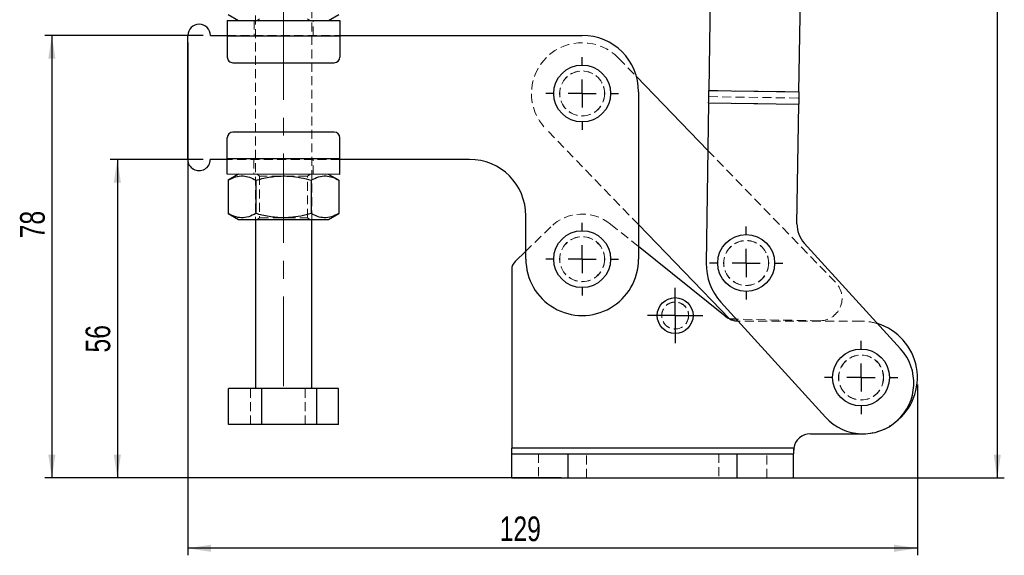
# Model space of a CAD drawing. Header units: millimetres. Extents: x 43 to 389, y 20 to 288.
# Tile 11 of 19: x 43 to 183, y 115 to 191. Entities that reach past the tile are written whole.
import ezdxf

# ---------------------------------------------------------------- set-up
doc = ezdxf.new("R2010")
doc.units = ezdxf.units.MM
doc.linetypes.add('CENTERX2', pattern=[20.32, 12.7, -2.54, 2.54, -2.54])
doc.linetypes.add('HIDDEN', pattern=[1.905, 1.27, -0.635])
doc.layers.add('FORMATO', color=179, linetype='Continuous')
doc.styles.add('SLDTEXTSTYLE0', font='TXT', dxfattribs={"width": 0.75})
doc.dimstyles.new('SLDDIMSTYLE0', dxfattribs={"dimtxt": 3.5, "dimasz": 3.302, "dimexe": 0, "dimexo": 0.0625, "dimgap": 0.875, "dimtad": 1, "dimdec": 0, "dimlfac": 1.25, "dimrnd": 1e-09, "dimzin": 12, "dimdsep": 46, "dimtxsty": 'SLDTEXTSTYLE0', "dimsah": 1, "dimcen": 0.09, "dimadec": 0, "dimazin": 3, "dimtfac": 1, "dimtdec": 0, "dimtofl": 0, "dimtmove": 0, "dimatfit": 3, "dimfxl": 0, "dimfrac": 2, "dimtolj": 1, "dimtzin": 12, "dimarcsym": 0})

# ---------------------------------------------------------------- blocks, each defined once
blk = doc.blocks.new('_D')
at = {"layer": 'FORMATO'}
for p, q in [((149.2, 277.29), (183.15, 277.29)), ((182.15, 277.29), (182.15, 126.14)), ((146.21, 126.14), (183.15, 126.14))]:
    blk.add_line(p, q, dxfattribs=at)
for points in [[(182.15, 277.29), (181.64, 273.99), (182.66, 273.99)], [(182.15, 126.14), (182.66, 129.44), (181.64, 129.44)]]:
    blk.add_solid(points, dxfattribs=at)
at = {"layer": 'FORMATO', "insert": (177.64, 195.89), "char_height": 3.5, "attachment_point": 1, "rotation": 90, "style": 'SLDTEXTSTYLE0'}
blk.add_mtext('189', dxfattribs=at)
blk = doc.blocks.new('_D_1')
at = {"layer": 'FORMATO'}
for p, q in [((67.21, 187.94), (67.21, 115.14)), ((170.81, 139.37), (170.81, 115.14)), ((170.81, 116.14), (67.21, 116.14))]:
    blk.add_line(p, q, dxfattribs=at)
for points in [[(67.21, 116.14), (70.52, 115.63), (70.52, 116.65)], [(170.81, 116.14), (167.51, 116.65), (167.51, 115.63)]]:
    blk.add_solid(points, dxfattribs=at)
at = {"layer": 'FORMATO', "insert": (111.49, 120.65), "char_height": 3.5, "attachment_point": 1, "style": 'SLDTEXTSTYLE0'}
blk.add_mtext('129', dxfattribs=at)
blk = doc.blocks.new('_D_2')
at = {"layer": 'FORMATO'}
for p, q in [((69.41, 171.34), (56.21, 171.34)), ((57.21, 171.34), (57.21, 126.14)), ((120.21, 126.14), (56.21, 126.14))]:
    blk.add_line(p, q, dxfattribs=at)
for points in [[(57.21, 171.34), (56.7, 168.03), (57.72, 168.03)], [(57.21, 126.14), (57.72, 129.44), (56.7, 129.44)]]:
    blk.add_solid(points, dxfattribs=at)
at = {"layer": 'FORMATO', "insert": (52.7, 143.92), "char_height": 3.5, "attachment_point": 1, "rotation": 90, "style": 'SLDTEXTSTYLE0'}
blk.add_mtext('56', dxfattribs=at)
blk = doc.blocks.new('_D_3')
at = {"layer": 'FORMATO'}
for p, q in [((69.41, 188.94), (46.91, 188.94)), ((47.91, 188.94), (47.91, 126.14)), ((120.21, 126.14), (46.91, 126.14))]:
    blk.add_line(p, q, dxfattribs=at)
for points in [[(47.91, 188.94), (47.4, 185.63), (48.42, 185.63)], [(47.91, 126.14), (48.42, 129.44), (47.4, 129.44)]]:
    blk.add_solid(points, dxfattribs=at)
at = {"layer": 'FORMATO', "insert": (43.4, 160.13), "char_height": 3.5, "attachment_point": 1, "rotation": 90, "style": 'SLDTEXTSTYLE0'}
blk.add_mtext('78', dxfattribs=at)
blk = doc.blocks.new('SW_CENTERMARKSYMBOL_0')
at = {"layer": 'FORMATO', "color": 0}
for p, q in [((0, 2), (0, 3.92)), ((0, 0), (0, 2)), ((-2, 0), (-3.92, 0)), ((0, 0), (-2, 0)), ((0, 0), (0, -2)), ((0, 0), (2, 0)), ((2, 0), (3.92, 0)), ((0, -2), (0, -3.92))]:
    blk.add_line(p, q, dxfattribs=at)
blk = doc.blocks.new('SW_CENTERMARKSYMBOL_1')
at = {"layer": 'FORMATO', "color": 0}
for p, q in [((0, 4), (0, 5.175)), ((0, 0), (0, 2)), ((-4, 0), (-5.175, 0)), ((0, 0), (-2, 0)), ((0, 0), (0, -2)), ((0, 0), (2, 0)), ((4, 0), (5.175, 0)), ((0, -4), (0, -5.175))]:
    blk.add_line(p, q, dxfattribs=at)
blk = doc.blocks.new('SW_CENTERMARKSYMBOL_2')
at = {"layer": 'FORMATO', "color": 0}
for p, q in [((0, 4), (0, 5.175)), ((0, 0), (0, 2)), ((-4, 0), (-5.175, 0)), ((0, 0), (-2, 0)), ((0, 0), (0, -2)), ((0, 0), (2, 0)), ((4, 0), (5.175, 0)), ((0, -4), (0, -5.175))]:
    blk.add_line(p, q, dxfattribs=at)
blk = doc.blocks.new('SW_CENTERMARKSYMBOL_3')
at = {"layer": 'FORMATO', "color": 0}
for p, q in [((0, 4), (0, 5.2)), ((0, 0), (0, 2)), ((-4, 0), (-5.2, 0)), ((0, 0), (-2, 0)), ((0, 0), (0, -2)), ((0, 0), (2, 0)), ((4, 0), (5.2, 0)), ((0, -4), (0, -5.2))]:
    blk.add_line(p, q, dxfattribs=at)
blk = doc.blocks.new('SW_CENTERMARKSYMBOL_4')
at = {"layer": 'FORMATO', "color": 0}
for p, q in [((0, 4), (0, 5.2)), ((0, 0), (0, 2)), ((-4, 0), (-5.2, 0)), ((0, 0), (-2, 0)), ((0, 0), (0, -2)), ((0, 0), (2, 0)), ((4, 0), (5.2, 0)), ((0, -4), (0, -5.2))]:
    blk.add_line(p, q, dxfattribs=at)

msp = doc.modelspace()

# ---------------------------------------------------------------- linework, layer by layer
at = {"color": 7, "linetype": 'HIDDEN', "lineweight": 18}
for p, q in [((76.814706, 197.456163), (76.813222, 162.816164)), ((84.813223, 162.815821), (84.814707, 197.455821)), ((76.614434, 191.056171), (76.614339, 188.936171)), ((77.414442, 191.293234), (77.075822, 191.056153)), ((84.553043, 191.055832), (84.214444, 191.292945)), ((85.014341, 188.935814), (85.014434, 191.055814)), ((72.81434, 188.936335), (88.814343, 188.93565)), ((72.81434, 188.856337), (88.81434, 188.855651)), ((128.388113, 185.701016), (130.919408, 183.085147)), ((141.196148, 181.120011), (153.994637, 180.923313)), ((141.169103, 179.36025), (153.967591, 179.163552)), ((141.182625, 180.240131), (153.981114, 180.043432)), ((131.213191, 162.073872), (118.039865, 175.687337)), ((141.065212, 172.600357), (159.212969, 153.846259)), ((88.813592, 171.41565), (72.813589, 171.416335)), ((88.813589, 171.33565), (72.813589, 171.336335)), ((76.613588, 171.336173), (76.613499, 169.216173)), ((85.013498, 169.215812), (85.013587, 171.335812)), ((77.074886, 169.216153), (77.413488, 168.979042)), ((84.213487, 168.978751), (84.552107, 169.215833)), ((77.413488, 168.979042), (77.413232, 163.053236)), ((84.213234, 163.052944), (84.213487, 168.978751)), ((77.413232, 163.053236), (77.074612, 162.816152)), ((84.551833, 162.815832), (84.213234, 163.052944)), ((118.750177, 161.761482), (115.21303, 158.320335)), ((131.213058, 158.960331), (127.218472, 162.165773)), ((156.849977, 148.421625), (145.107938, 148.654243)), ((145.530579, 148.374176), (145.358691, 148.378796)), ((162.81258, 148.374176), (145.530579, 148.374176)), ((76.097936, 133.696194), (76.098157, 138.816194)), ((83.893094, 133.69586), (83.893315, 138.815861)), ((153.240837, 130.341377), (113.212579, 130.341377)), ((117.012579, 129.541376), (117.012579, 126.141376)), ((121.212579, 129.541376), (121.212579, 126.141376)), ((123.812579, 126.141376), (123.812579, 129.541376)), ((142.612579, 129.541376), (142.612579, 126.141376)), ((145.212579, 129.541376), (145.212579, 126.141376)), ((149.412579, 126.141376), (149.412579, 129.541376))]:
    msp.add_line(p, q, dxfattribs=at)
at = {"color": 7, "linetype": 'Continuous', "lineweight": 25}
for p, q in [((141.423968, 195.943621), (141.196148, 181.120011)), ((153.994637, 180.923313), (154.222456, 195.746926)), ((72.962505, 191.894621), (74.414433, 191.056267)), ((87.214432, 191.055718), (88.666431, 191.893947)), ((72.814436, 191.056335), (88.814432, 191.05565)), ((67.21359, 171.336575), (67.214341, 188.936576)), ((70.414341, 188.936439), (72.81434, 188.936335)), ((72.81434, 188.856337), (72.814209, 185.856337)), ((72.81434, 188.856337), (88.81434, 188.855651)), ((88.81434, 188.855651), (88.814209, 185.855651)), ((88.814343, 188.93565), (123.214342, 188.934177)), ((73.614175, 185.056302), (88.014174, 185.055685)), ((130.919408, 183.085147), (141.065212, 172.600357)), ((131.213999, 180.933833), (131.212981, 157.173833)), ((141.196148, 181.120011), (153.994637, 180.923313)), ((141.169103, 179.36025), (140.819085, 156.58546)), ((141.169103, 179.36025), (153.967591, 179.163552)), ((153.707027, 162.209265), (153.967591, 179.163552)), ((88.013754, 175.215686), (73.613752, 175.216303)), ((72.813589, 171.416335), (72.81372, 174.416337)), ((88.813592, 171.41565), (88.81372, 174.415651)), ((72.813589, 171.336335), (70.41359, 171.336438)), ((88.813592, 171.41565), (72.813589, 171.416335)), ((107.213587, 171.334861), (88.813589, 171.33565)), ((88.813496, 169.21565), (72.8135, 169.216335)), ((74.413497, 169.216267), (72.961498, 168.378037)), ((88.665424, 168.377364), (87.213496, 169.215718)), ((72.961498, 168.378037), (72.961295, 163.654621)), ((76.887477, 168.377869), (76.887275, 163.654453)), ((84.739442, 168.377532), (84.739242, 163.654116)), ((88.665424, 168.377364), (88.665221, 163.653948)), ((72.961295, 163.654621), (74.413223, 162.816267)), ((87.213222, 162.815719), (88.665221, 163.653948)), ((76.813222, 162.816164), (76.812197, 138.816164)), ((84.812195, 138.815821), (84.813223, 162.815821)), ((115.212981, 157.174519), (115.213244, 163.334519)), ((144.181183, 148.672602), (131.213191, 162.073872)), ((154.748645, 159.455072), (168.426482, 144.430214)), ((115.21303, 158.320335), (113.696878, 156.845331)), ((143.527833, 149.078378), (131.213058, 158.960331)), ((113.212579, 155.698505), (113.212579, 130.341377)), ((157.778005, 134.736403), (142.90232, 151.077075)), ((145.107938, 148.654243), (144.181183, 148.672602)), ((73.016817, 133.696327), (73.017032, 138.816326)), ((77.731074, 138.816124), (73.017032, 138.816326)), ((77.730853, 133.696124), (77.731074, 138.816124)), ((85.526235, 138.815791), (77.731074, 138.816124)), ((85.526014, 133.69579), (85.526235, 138.815791)), ((88.607354, 138.815659), (85.526235, 138.815791)), ((88.607136, 133.695659), (88.607354, 138.815659)), ((77.730853, 133.696124), (73.016817, 133.696327)), ((85.526014, 133.69579), (77.730853, 133.696124)), ((88.607136, 133.695659), (85.526014, 133.69579)), ((155.61258, 132.374177), (162.81258, 132.374177)), ((162.81258, 132.374177), (163.211746, 132.384141)), ((113.212579, 129.541376), (113.212579, 130.341377)), ((153.240837, 130.341377), (113.212579, 130.341377)), ((153.240837, 130.341377), (153.212579, 129.726696)), ((153.240837, 130.341377), (153.212579, 130.224294)), ((153.240837, 130.341377), (153.212579, 129.726696)), ((153.212579, 130.224294), (153.212579, 129.541376)), ((113.212579, 126.141376), (113.212579, 129.541376)), ((113.212579, 129.541376), (121.212579, 129.541376)), ((121.212579, 126.141376), (121.212579, 129.541376)), ((121.212579, 129.541376), (145.212579, 129.541376)), ((145.212579, 126.141376), (145.212579, 129.541376)), ((145.212579, 129.541376), (153.212579, 129.541376)), ((153.212579, 126.141376), (153.212579, 129.541376)), ((113.212579, 126.141376), (121.212579, 126.141376)), ((121.212579, 126.141376), (145.212579, 126.141376)), ((145.212579, 126.141376), (153.212579, 126.141376))]:
    msp.add_line(p, q, dxfattribs=at)
at = {"color": 7, "linetype": 'Continuous', "lineweight": 25, "flags": 128}
for points in [[(72.814436, 191.056335), (72.81443, 191.014064), (72.814424, 190.88887), (72.814418, 190.685568), (72.814406, 190.41197), (72.814394, 190.07859), (72.814376, 189.69824), (72.814358, 189.285535), (72.81434, 188.856337)], [(88.814432, 191.05565), (88.814432, 191.013378), (88.814426, 190.888185), (88.814417, 190.684882), (88.814405, 190.411285), (88.814391, 190.077904), (88.814376, 189.697555), (88.814358, 189.284849), (88.81434, 188.855651)], [(141.169103, 179.36025), (141.172522, 179.582712), (141.175938, 179.804936), (141.179346, 180.026686), (141.182742, 180.247721), (141.186125, 180.467808), (141.189489, 180.686707), (141.192831, 180.904186), (141.196148, 181.120011)], [(153.994637, 180.923313), (153.99132, 180.707488), (153.987978, 180.490011), (153.984613, 180.27111), (153.98123, 180.051026), (153.977835, 179.829991), (153.974427, 179.608241), (153.971011, 179.386017), (153.967591, 179.163552)], [(72.8135, 169.216335), (72.8135, 169.258608), (72.813506, 169.3838), (72.813512, 169.587103), (72.813524, 169.8607), (72.813542, 170.194081), (72.813553, 170.574431), (72.813571, 170.987137), (72.813589, 171.416335)], [(88.813496, 169.21565), (88.813499, 169.257923), (88.813505, 169.383115), (88.813514, 169.586417), (88.813523, 169.860015), (88.813538, 170.193395), (88.813556, 170.573746), (88.813574, 170.986451), (88.813592, 171.41565)], [(74.413223, 162.816267), (74.478365, 162.816264), (74.672467, 162.816257), (74.991579, 162.816242), (75.429202, 162.816224), (75.976426, 162.8162), (76.622111, 162.816172), (77.353121, 162.81614), (78.154565, 162.816106), (79.010136, 162.81607), (79.902405, 162.816032), (80.813224, 162.815993), (81.724037, 162.815954), (82.616312, 162.815915), (83.47188, 162.81588), (84.273324, 162.815844), (85.004331, 162.815812), (85.650019, 162.815786), (86.197246, 162.815762), (86.634866, 162.815744), (86.953978, 162.815729), (87.14808, 162.815722), (87.213222, 162.815719)]]:
    msp.add_lwpolyline(points, dxfattribs=at)
at = {"color": 7, "linetype": 'HIDDEN', "lineweight": 18, "flags": 128}
for points in [[(84.213487, 168.978751), (84.148157, 168.978752), (83.954678, 168.978761), (83.640484, 168.978775), (83.217649, 168.978793), (82.702423, 168.978815), (82.114608, 168.97884), (81.476797, 168.978867), (80.813486, 168.978895), (80.150182, 168.978924), (79.512365, 168.978952), (78.924549, 168.978977), (78.409321, 168.978998), (77.986492, 168.979018), (77.672298, 168.979031), (77.478815, 168.979039), (77.413488, 168.979042)], [(77.413232, 163.053236), (77.478565, 163.053233), (77.672041, 163.053224), (77.986235, 163.05321), (78.409071, 163.053192), (78.924293, 163.05317), (79.512108, 163.053145), (80.149926, 163.053118), (80.813236, 163.05309), (81.47654, 163.053061), (82.114358, 163.053033), (82.702173, 163.053009), (83.217395, 163.052987), (83.640231, 163.052969), (83.954425, 163.052956), (84.147904, 163.052947), (84.213234, 163.052944)]]:
    msp.add_lwpolyline(points, dxfattribs=at)
at = {"color": 7, "linetype": 'Continuous', "lineweight": 25}
for centre, radius in [((123.213989, 180.694176), 4.04), ((123.212981, 157.174176), 4.04), ((146.50039, 156.626748), 4.04), ((136.412579, 149.174176), 2.54), ((162.812579, 140.374176), 4.04)]:
    msp.add_circle(centre, radius, dxfattribs=at)
at = {"color": 7, "linetype": 'HIDDEN', "lineweight": 18}
for centre, radius in [((123.213989, 180.694176), 3.2), ((123.213989, 180.694176), 3.175), ((123.212981, 157.174176), 3.2), ((123.212981, 157.174176), 3.2), ((123.212981, 157.174176), 3.175), ((146.50039, 156.626748), 3.2), ((146.50039, 156.626748), 3.175), ((136.412579, 149.174176), 1.92), ((136.412579, 149.174176), 1.905), ((162.812579, 140.374176), 3.2), ((162.812579, 140.374176), 3.175)]:
    msp.add_circle(centre, radius, dxfattribs=at)
at = {"color": 7, "linetype": 'Continuous', "lineweight": 25}
for centre, radius, start, end in [((68.814342, 188.936507), 1.6, 359.99754517, 179.99754517), ((123.213999, 180.934176), 8, 359.99754517, 89.99754517), ((73.61421, 185.856301), 0.8, 179.99754517, 269.99754517), ((88.01421, 185.855684), 0.8, 269.99754517, 359.99754517), ((73.61372, 174.416301), 0.8, 89.99754517, 179.99754517), ((88.01372, 174.415684), 0.8, 359.99754517, 89.99754517), ((68.813588, 171.336507), 1.6, 179.99754517, 359.99754517), ((107.213245, 163.334862), 8, 359.99754517, 89.99754517), ((157.706554, 162.147798), 4, 179.11950825, 222.31307334), ((114.812579, 155.698505), 1.6, 134.21184298, 180), ((123.212981, 157.174176), 8, 179.99754517, 359.99754517), ((148.81814, 156.462526), 8, 179.11950825, 222.31307334), ((145.530578, 151.574176), 3.2, 231.25480857, 266.9208817), ((162.812579, 140.374176), 8, 307.37159878, 72.97117158), ((163.102243, 139.583309), 7.200001, 222.31307334, 42.31307334), ((155.612579, 129.974176), 2.4, 90, 171.19917881)]:
    msp.add_arc(centre, radius, start, end, dxfattribs=at)
at = {"color": 7, "linetype": 'HIDDEN', "lineweight": 18}
for centre, radius, start, end in [((123.213989, 180.694176), 7.2, 44.05864765, 224.05864765), ((123.212981, 157.174176), 6.4, 51.25480857, 134.21184298), ((156.913359, 151.620997), 3.2, 268.86507987, 44.05864765), ((162.812579, 140.374176), 8, 72.97117158, 90), ((162.812579, 140.374176), 8, 272.86000796, 307.37159878)]:
    msp.add_arc(centre, radius, start, end, dxfattribs=at)
at = {"color": 7, "linetype": 'Continuous', "lineweight": 25}
for points, knots in [([(72.961498, 168.378037), (73.302253, 168.553445), (73.991153, 168.908064), (75.011826, 169.03776), (75.987522, 168.847286), (76.585665, 168.535294), (76.887477, 168.377869)], [0, 0, 0, 0, 0.2646049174, 0.5349475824, 0.7653433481, 1, 1, 1, 1]), ([(76.887477, 168.377869), (77.1724, 168.456043), (78.101378, 168.710925), (79.731509, 168.991892), (81.593637, 169.002289), (83.274063, 168.766734), (84.249197, 168.507741), (84.739442, 168.377532)], [0, 0, 0, 0, 0.11125811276, 0.3627514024, 0.62031524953, 0.80911475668, 1, 1, 1, 1]), ([(84.739442, 168.377532), (85.080198, 168.55294), (85.769098, 168.907559), (86.789777, 169.037255), (87.765464, 168.84678), (88.36361, 168.534789), (88.665424, 168.377364)], [0, 0, 0, 0, 0.264605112, 0.5349478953, 0.7653432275, 1, 1, 1, 1]), ([(76.887275, 163.654453), (76.54652, 163.479045), (75.857621, 163.124426), (74.836945, 162.99473), (73.861259, 163.185205), (73.26311, 163.497196), (72.961295, 163.654621)], [0, 0, 0, 0, 0.264604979, 0.5349476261, 0.7653430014, 1, 1, 1, 1]), ([(84.739242, 163.654116), (84.253955, 163.525166), (83.278878, 163.266069), (81.615413, 163.032047), (79.748667, 163.038345), (78.117596, 163.31678), (77.172187, 163.576256), (76.887275, 163.654453)], [0, 0, 0, 0, 0.1889642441, 0.3796825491, 0.6308197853, 0.8887421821, 1, 1, 1, 1]), ([(88.665221, 163.653948), (88.324466, 163.47854), (87.635567, 163.123921), (86.614889, 162.994225), (85.639202, 163.1847), (85.041055, 163.496691), (84.739242, 163.654116)], [0, 0, 0, 0, 0.2646049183, 0.5349477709, 0.7653431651, 1, 1, 1, 1])]:
    msp.add_open_spline(points, degree=3, knots=knots, dxfattribs=at)
at = {"layer": 'FORMATO', "linetype": 'CENTERX2', "lineweight": 18}
msp.add_line((80.815365, 212.815993), (80.812109, 136.815993), dxfattribs=at)

# ---------------------------------------------------------------- block references
at = {"layer": 'FORMATO'}
for name, p in [('SW_CENTERMARKSYMBOL_1', (123.213989, 180.694176)), ('SW_CENTERMARKSYMBOL_2', (123.212981, 157.174176)), ('SW_CENTERMARKSYMBOL_3', (146.50039, 156.626748)), ('SW_CENTERMARKSYMBOL_0', (136.412579, 149.174176)), ('SW_CENTERMARKSYMBOL_4', (162.812579, 140.374176))]:
    msp.add_blockref(name, p, dxfattribs=at)

# ---------------------------------------------------------------- dimensions: what is measured, and where the dimension line sits
for base, p1, p2, picture, middle in [((182.148998, 126.141376), (148.200195, 277.289953), (145.212579, 126.141376), '_D', (182.148998, 199.768616)), ((47.909427, 126.141376), (70.414342, 188.936438), (121.212579, 126.141376), '_D_3', (47.909427, 162.711366)), ((57.212638, 126.141376), (70.413588, 171.336438), (121.212579, 126.141376), '_D_2', (57.212638, 146.510653))]:
    dim = msp.add_linear_dim(base=base, p1=p1, p2=p2, angle=90, dimstyle='SLDDIMSTYLE0', dxfattribs=at)
    dim.commit()
    dim.dimension.update_dxf_attribs({"geometry": picture, "text_midpoint": middle, "dimtype": 160})
dim = msp.add_linear_dim(base=(67.214342, 116.141356), p1=(170.812579, 140.374176), p2=(67.214342, 188.936575), dimstyle='SLDDIMSTYLE0', dxfattribs=at)
dim.commit()
dim.dimension.update_dxf_attribs({"geometry": '_D_1', "text_midpoint": (115.373285, 116.141356), "dimtype": 160})

doc.saveas('drawing.dxf')
